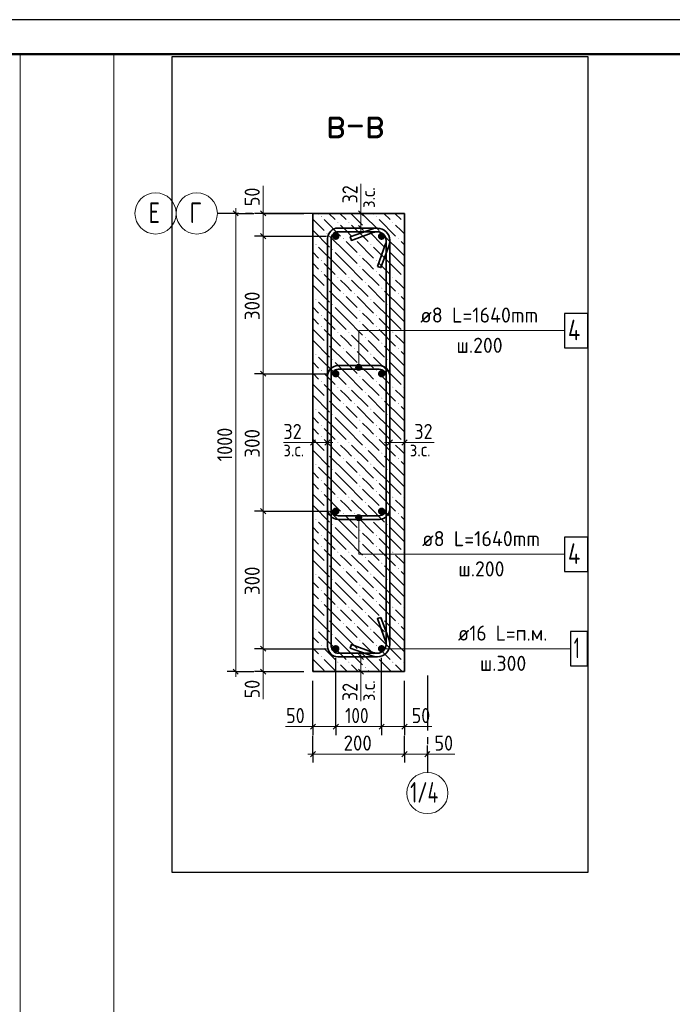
# Model space of a CAD drawing. Header units: millimetres. Extents: x 0 to 42000, y 0 to 29700.
# Tile 17 of 18: x 22992 to 32496, y 15375 to 29700. Entities that reach past the tile are written whole.
import ezdxf

# ---------------------------------------------------------------- set-up
doc = ezdxf.new("R2010")
doc.units = ezdxf.units.MM
doc.linetypes.add('______2', pattern=[270, 200, -70])
doc.linetypes.add('______5', pattern=[1100, 800, -100, 100, -100])
for name, color, linetype, lineweight in [('S1 Продольная арматура', 52, 'Continuous', 25), ('Standard', 7, 'Continuous', 25), ('Заголовок чертежа', 7, 'Continuous', 25), ('Оси', 7, '______5', 13), ('Позиционная метка линия выноска', 7, 'Continuous', 13), ('Размерная выноска', 7, 'Continuous', 13), ('Хомут', 52, 'Continuous', 25)]:
    doc.layers.add(name, color=color, linetype=linetype, lineweight=lineweight)
doc.layers.add('ЖБ Пилон', color=7, linetype='______2', lineweight=13, true_color=0xa0a0a0)
doc.styles.add('ISOCPEUR', font='txt')

msp = doc.modelspace()

# ---------------------------------------------------------------- hatches: boundary and pattern name
at = {"layer": 'S1 Продольная арматура', "linetype": 'Continuous', "lineweight": 18, "transparency": 33554687}
for points in [[(27649, 26549), (27645, 26569), (27633, 26587), (27616, 26598), (27596, 26602), (27575, 26598), (27558, 26587), (27546, 26569), (27542, 26549), (27546, 26529), (27558, 26511), (27575, 26500), (27596, 26496), (27616, 26500), (27633, 26511), (27645, 26529)], [(28316, 26549), (28312, 26569), (28300, 26587), (28283, 26598), (28262, 26602), (28242, 26598), (28225, 26587), (28213, 26569), (28209, 26549), (28213, 26529), (28225, 26511), (28242, 26500), (28262, 26496), (28283, 26500), (28300, 26511), (28312, 26529)], [(27649, 24549), (27645, 24569), (27633, 24587), (27616, 24598), (27596, 24602), (27575, 24598), (27558, 24587), (27546, 24569), (27542, 24549), (27546, 24529), (27558, 24511), (27575, 24500), (27596, 24496), (27616, 24500), (27633, 24511), (27645, 24529)], [(28316, 24549), (28312, 24569), (28300, 24587), (28283, 24598), (28262, 24602), (28242, 24598), (28225, 24587), (28213, 24569), (28209, 24549), (28213, 24529), (28225, 24511), (28242, 24500), (28262, 24496), (28283, 24500), (28300, 24511), (28312, 24529)], [(27649, 22549), (27645, 22569), (27633, 22587), (27616, 22598), (27596, 22602), (27575, 22598), (27558, 22587), (27546, 22569), (27542, 22549), (27546, 22529), (27558, 22511), (27575, 22500), (27596, 22496), (27616, 22500), (27633, 22511), (27645, 22529)], [(28316, 22549), (28312, 22569), (28300, 22587), (28283, 22598), (28262, 22602), (28242, 22598), (28225, 22587), (28213, 22569), (28209, 22549), (28213, 22529), (28225, 22511), (28242, 22500), (28262, 22496), (28283, 22500), (28300, 22511), (28312, 22529)], [(27649, 20549), (27645, 20569), (27633, 20587), (27616, 20598), (27596, 20602), (27575, 20598), (27558, 20587), (27546, 20569), (27542, 20549), (27546, 20529), (27558, 20511), (27575, 20500), (27596, 20496), (27616, 20500), (27633, 20511), (27645, 20529)], [(28316, 20549), (28312, 20569), (28300, 20587), (28283, 20598), (28262, 20602), (28242, 20598), (28225, 20587), (28213, 20569), (28209, 20549), (28213, 20529), (28225, 20511), (28242, 20500), (28262, 20496), (28283, 20500), (28300, 20511), (28312, 20529)]]:
    msp.add_hatch(color=7, dxfattribs=at).paths.add_polyline_path(points)
at = {"layer": 'ЖБ Пилон', "linetype": 'Continuous', "lineweight": 18, "transparency": 33554687}
for points in [[(27380, 26832), (27386, 26839), (27393, 26832), (27386, 26826)], [(28180, 26832), (28186, 26839), (28193, 26832), (28186, 26826)], [(27620, 26752), (27626, 26759), (27633, 26752), (27626, 26746)], [(27780, 26752), (27786, 26759), (27793, 26752), (27786, 26746)], [(28020, 26672), (28026, 26679), (28033, 26672), (28026, 26666)], [(28420, 26752), (28426, 26759), (28433, 26752), (28426, 26746)], [(28580, 26752), (28586, 26759), (28593, 26752), (28586, 26746)], [(27460, 26592), (27466, 26599), (27473, 26592), (27466, 26586)], [(27700, 26512), (27706, 26519), (27713, 26512), (27706, 26506)], [(27860, 26512), (27866, 26519), (27873, 26512), (27866, 26506)], [(28260, 26592), (28266, 26599), (28273, 26592), (28266, 26586)], [(28500, 26512), (28506, 26519), (28513, 26512), (28506, 26506)], [(27300, 26432), (27306, 26439), (27313, 26432), (27306, 26426)], [(27540, 26352), (27546, 26359), (27553, 26352), (27546, 26346)], [(28100, 26432), (28106, 26439), (28113, 26432), (28106, 26426)], [(28340, 26352), (28346, 26359), (28353, 26352), (28346, 26346)], [(27940, 26272), (27946, 26279), (27953, 26272), (27946, 26266)], [(27380, 26192), (27386, 26199), (27393, 26192), (27386, 26186)], [(27940, 26112), (27946, 26119), (27953, 26112), (27946, 26106)], [(28180, 26192), (28186, 26199), (28193, 26192), (28186, 26186)], [(27380, 26032), (27386, 26039), (27393, 26032), (27386, 26026)], [(27620, 25952), (27626, 25959), (27633, 25952), (27626, 25946)], [(27780, 25952), (27786, 25959), (27793, 25952), (27786, 25946)], [(28180, 26032), (28186, 26039), (28193, 26032), (28186, 26026)], [(28420, 25952), (28426, 25959), (28433, 25952), (28426, 25946)], [(28580, 25952), (28586, 25959), (28593, 25952), (28586, 25946)], [(27460, 25792), (27466, 25799), (27473, 25792), (27466, 25786)], [(28020, 25872), (28026, 25879), (28033, 25872), (28026, 25866)], [(28260, 25792), (28266, 25799), (28273, 25792), (28266, 25786)], [(27700, 25712), (27706, 25719), (27713, 25712), (27706, 25706)], [(27860, 25712), (27866, 25719), (27873, 25712), (27866, 25706)], [(28500, 25712), (28506, 25719), (28513, 25712), (28506, 25706)], [(27300, 25632), (27306, 25639), (27313, 25632), (27306, 25626)], [(27540, 25552), (27546, 25559), (27553, 25552), (27546, 25546)], [(28100, 25632), (28106, 25639), (28113, 25632), (28106, 25626)], [(28340, 25552), (28346, 25559), (28353, 25552), (28346, 25546)], [(27380, 25392), (27386, 25399), (27393, 25392), (27386, 25386)], [(27940, 25472), (27946, 25479), (27953, 25472), (27946, 25466)], [(28180, 25392), (28186, 25399), (28193, 25392), (28186, 25386)], [(27380, 25232), (27386, 25239), (27393, 25232), (27386, 25226)], [(27940, 25312), (27946, 25319), (27953, 25312), (27946, 25306)], [(28180, 25232), (28186, 25239), (28193, 25232), (28186, 25226)], [(27620, 25152), (27626, 25159), (27633, 25152), (27626, 25146)], [(27780, 25152), (27786, 25159), (27793, 25152), (27786, 25146)], [(28020, 25072), (28026, 25079), (28033, 25072), (28026, 25066)], [(28420, 25152), (28426, 25159), (28433, 25152), (28426, 25146)], [(28580, 25152), (28586, 25159), (28593, 25152), (28586, 25146)], [(27460, 24992), (27466, 24999), (27473, 24992), (27466, 24986)], [(28260, 24992), (28266, 24999), (28273, 24992), (28266, 24986)], [(27300, 24832), (27306, 24839), (27313, 24832), (27306, 24826)], [(27700, 24912), (27706, 24919), (27713, 24912), (27706, 24906)], [(27860, 24912), (27866, 24919), (27873, 24912), (27866, 24906)], [(28100, 24832), (28106, 24839), (28113, 24832), (28106, 24826)], [(28500, 24912), (28506, 24919), (28513, 24912), (28506, 24906)], [(27540, 24752), (27546, 24759), (27553, 24752), (27546, 24746)], [(27940, 24672), (27946, 24679), (27953, 24672), (27946, 24666)], [(28340, 24752), (28346, 24759), (28353, 24752), (28346, 24746)], [(27380, 24592), (27386, 24599), (27393, 24592), (27386, 24586)], [(27940, 24512), (27946, 24519), (27953, 24512), (27946, 24506)], [(28180, 24592), (28186, 24599), (28193, 24592), (28186, 24586)], [(27380, 24432), (27386, 24439), (27393, 24432), (27386, 24426)], [(27620, 24352), (27626, 24359), (27633, 24352), (27626, 24346)], [(27780, 24352), (27786, 24359), (27793, 24352), (27786, 24346)], [(28180, 24432), (28186, 24439), (28193, 24432), (28186, 24426)], [(28420, 24352), (28426, 24359), (28433, 24352), (28426, 24346)], [(28580, 24352), (28586, 24359), (28593, 24352), (28586, 24346)], [(28020, 24272), (28026, 24279), (28033, 24272), (28026, 24266)], [(27460, 24192), (27466, 24199), (27473, 24192), (27466, 24186)], [(27700, 24112), (27706, 24119), (27713, 24112), (27706, 24106)], [(27860, 24112), (27866, 24119), (27873, 24112), (27866, 24106)], [(28260, 24192), (28266, 24199), (28273, 24192), (28266, 24186)], [(28500, 24112), (28506, 24119), (28513, 24112), (28506, 24106)], [(27300, 24032), (27306, 24039), (27313, 24032), (27306, 24026)], [(27540, 23952), (27546, 23959), (27553, 23952), (27546, 23946)], [(28100, 24032), (28106, 24039), (28113, 24032), (28106, 24026)], [(28340, 23952), (28346, 23959), (28353, 23952), (28346, 23946)], [(27380, 23792), (27386, 23799), (27393, 23792), (27386, 23786)], [(27940, 23872), (27946, 23879), (27953, 23872), (27946, 23866)], [(28180, 23792), (28186, 23799), (28193, 23792), (28186, 23786)], [(27380, 23632), (27386, 23639), (27393, 23632), (27386, 23626)], [(27940, 23712), (27946, 23719), (27953, 23712), (27946, 23706)], [(28180, 23632), (28186, 23639), (28193, 23632), (28186, 23626)], [(27620, 23552), (27626, 23559), (27633, 23552), (27626, 23546)], [(27780, 23552), (27786, 23559), (27793, 23552), (27786, 23546)], [(28420, 23552), (28426, 23559), (28433, 23552), (28426, 23546)], [(28580, 23552), (28586, 23559), (28593, 23552), (28586, 23546)], [(27460, 23392), (27466, 23399), (27473, 23392), (27466, 23386)], [(28020, 23472), (28026, 23479), (28033, 23472), (28026, 23466)], [(28260, 23392), (28266, 23399), (28273, 23392), (28266, 23386)], [(27300, 23232), (27306, 23239), (27313, 23232), (27306, 23226)], [(27700, 23312), (27706, 23319), (27713, 23312), (27706, 23306)], [(27860, 23312), (27866, 23319), (27873, 23312), (27866, 23306)], [(28100, 23232), (28106, 23239), (28113, 23232), (28106, 23226)], [(28500, 23312), (28506, 23319), (28513, 23312), (28506, 23306)], [(27540, 23152), (27546, 23159), (27553, 23152), (27546, 23146)], [(27940, 23072), (27946, 23079), (27953, 23072), (27946, 23066)], [(28340, 23152), (28346, 23159), (28353, 23152), (28346, 23146)], [(27380, 22992), (27386, 22999), (27393, 22992), (27386, 22986)], [(28180, 22992), (28186, 22999), (28193, 22992), (28186, 22986)], [(27380, 22832), (27386, 22839), (27393, 22832), (27386, 22826)], [(27940, 22912), (27946, 22919), (27953, 22912), (27946, 22906)], [(28180, 22832), (28186, 22839), (28193, 22832), (28186, 22826)], [(27620, 22752), (27626, 22759), (27633, 22752), (27626, 22746)], [(27780, 22752), (27786, 22759), (27793, 22752), (27786, 22746)], [(28020, 22672), (28026, 22679), (28033, 22672), (28026, 22666)], [(28420, 22752), (28426, 22759), (28433, 22752), (28426, 22746)], [(28580, 22752), (28586, 22759), (28593, 22752), (28586, 22746)], [(27460, 22592), (27466, 22599), (27473, 22592), (27466, 22586)], [(27700, 22512), (27706, 22519), (27713, 22512), (27706, 22506)], [(27860, 22512), (27866, 22519), (27873, 22512), (27866, 22506)], [(28260, 22592), (28266, 22599), (28273, 22592), (28266, 22586)], [(28500, 22512), (28506, 22519), (28513, 22512), (28506, 22506)], [(27300, 22432), (27306, 22439), (27313, 22432), (27306, 22426)], [(27540, 22352), (27546, 22359), (27553, 22352), (27546, 22346)], [(28100, 22432), (28106, 22439), (28113, 22432), (28106, 22426)], [(28340, 22352), (28346, 22359), (28353, 22352), (28346, 22346)], [(27940, 22272), (27946, 22279), (27953, 22272), (27946, 22266)], [(27380, 22192), (27386, 22199), (27393, 22192), (27386, 22186)], [(27940, 22112), (27946, 22119), (27953, 22112), (27946, 22106)], [(28180, 22192), (28186, 22199), (28193, 22192), (28186, 22186)], [(27380, 22032), (27386, 22039), (27393, 22032), (27386, 22026)], [(27620, 21952), (27626, 21959), (27633, 21952), (27626, 21946)], [(27780, 21952), (27786, 21959), (27793, 21952), (27786, 21946)], [(28180, 22032), (28186, 22039), (28193, 22032), (28186, 22026)], [(28420, 21952), (28426, 21959), (28433, 21952), (28426, 21946)], [(28580, 21952), (28586, 21959), (28593, 21952), (28586, 21946)], [(27460, 21792), (27466, 21799), (27473, 21792), (27466, 21786)], [(28020, 21872), (28026, 21879), (28033, 21872), (28026, 21866)], [(28260, 21792), (28266, 21799), (28273, 21792), (28266, 21786)], [(27300, 21632), (27306, 21639), (27313, 21632), (27306, 21626)], [(27700, 21712), (27706, 21719), (27713, 21712), (27706, 21706)], [(27860, 21712), (27866, 21719), (27873, 21712), (27866, 21706)], [(28100, 21632), (28106, 21639), (28113, 21632), (28106, 21626)], [(28500, 21712), (28506, 21719), (28513, 21712), (28506, 21706)], [(27540, 21552), (27546, 21559), (27553, 21552), (27546, 21546)], [(28340, 21552), (28346, 21559), (28353, 21552), (28346, 21546)], [(27380, 21392), (27386, 21399), (27393, 21392), (27386, 21386)], [(27940, 21472), (27946, 21479), (27953, 21472), (27946, 21466)], [(28180, 21392), (28186, 21399), (28193, 21392), (28186, 21386)], [(27380, 21232), (27386, 21239), (27393, 21232), (27386, 21226)], [(27940, 21312), (27946, 21319), (27953, 21312), (27946, 21306)], [(28180, 21232), (28186, 21239), (28193, 21232), (28186, 21226)], [(27620, 21152), (27626, 21159), (27633, 21152), (27626, 21146)], [(27780, 21152), (27786, 21159), (27793, 21152), (27786, 21146)], [(28020, 21072), (28026, 21079), (28033, 21072), (28026, 21066)], [(28420, 21152), (28426, 21159), (28433, 21152), (28426, 21146)], [(28580, 21152), (28586, 21159), (28593, 21152), (28586, 21146)], [(27460, 20992), (27466, 20999), (27473, 20992), (27466, 20986)], [(27700, 20912), (27706, 20919), (27713, 20912), (27706, 20906)], [(27860, 20912), (27866, 20919), (27873, 20912), (27866, 20906)], [(28260, 20992), (28266, 20999), (28273, 20992), (28266, 20986)], [(28500, 20912), (28506, 20919), (28513, 20912), (28506, 20906)], [(27300, 20832), (27306, 20839), (27313, 20832), (27306, 20826)], [(28100, 20832), (28106, 20839), (28113, 20832), (28106, 20826)], [(27540, 20752), (27546, 20759), (27553, 20752), (27546, 20746)], [(27940, 20672), (27946, 20679), (27953, 20672), (27946, 20666)], [(28340, 20752), (28346, 20759), (28353, 20752), (28346, 20746)], [(27380, 20592), (27386, 20599), (27393, 20592), (27386, 20586)], [(27940, 20512), (27946, 20519), (27953, 20512), (27946, 20506)], [(28180, 20592), (28186, 20599), (28193, 20592), (28186, 20586)], [(27380, 20432), (27386, 20439), (27393, 20432), (27386, 20426)], [(27620, 20352), (27626, 20359), (27633, 20352), (27626, 20346)], [(27780, 20352), (27786, 20359), (27793, 20352), (27786, 20346)], [(28180, 20432), (28186, 20439), (28193, 20432), (28186, 20426)], [(28420, 20352), (28426, 20359), (28433, 20352), (28426, 20346)], [(28580, 20352), (28586, 20359), (28593, 20352), (28586, 20346)], [(28020, 20272), (28026, 20279), (28033, 20272), (28026, 20266)]]:
    msp.add_hatch(color=7, dxfattribs=at).paths.add_polyline_path(points, flags=16)
at = {"layer": 'Позиционная метка линия выноска', "linetype": 'Continuous', "lineweight": 13, "transparency": 33554687}
for points in [[(27968, 24665), (27890, 24665), (27884, 24642)], [(27968, 24665), (27884, 24642), (27974, 24642)], [(27974, 24642), (27884, 24642), (27890, 24620)], [(27952, 24681), (27907, 24681), (27890, 24665)], [(27952, 24681), (27890, 24665), (27968, 24665)], [(27974, 24642), (27890, 24620), (27968, 24620)], [(27907, 24681), (27952, 24681), (27929, 24687)], [(27968, 24620), (27890, 24620), (27907, 24604)], [(27968, 24620), (27907, 24604), (27952, 24604)], [(27952, 24604), (27907, 24604), (27929, 24597)], [(27890, 22478), (27968, 22478), (27952, 22494)], [(27890, 22478), (27952, 22494), (27907, 22494)], [(27907, 22494), (27952, 22494), (27929, 22501)], [(27884, 22456), (27974, 22456), (27968, 22478)], [(27884, 22456), (27968, 22478), (27890, 22478)], [(27890, 22433), (27974, 22456), (27884, 22456)], [(27890, 22433), (27968, 22433), (27974, 22456)], [(27907, 22417), (27968, 22433), (27890, 22433)], [(27907, 22417), (27952, 22417), (27968, 22433)], [(27952, 22417), (27907, 22417), (27929, 22411)]]:
    msp.add_hatch(color=7, dxfattribs=at).paths.add_polyline_path(points)

# ---------------------------------------------------------------- linework, layer by layer
at = {"layer": 'S1 Продольная арматура', "color": 7, "linetype": 'Continuous', "lineweight": 25, "transparency": 33554687}
msp.add_lwpolyline([(31012, 20299), (31262, 20299), (31262, 20799), (31012, 20799), (31012, 20299)], dxfattribs=at)
at = {"layer": 'Standard', "color": 7, "linetype": 'Continuous', "lineweight": 13, "transparency": 33554687}
for p, q in [((26138, 26882), (26138, 26957)), ((26538, 26882), (26538, 26957)), ((27962, 26882), (27962, 26957)), ((26538, 26549), (26538, 26882)), ((27962, 26669), (27962, 26882)), ((27962, 26669), (27962, 26594)), ((26538, 24549), (26538, 26549)), ((26538, 22549), (26538, 24549)), ((27262, 23549), (27187, 23549)), ((27476, 23549), (27262, 23549)), ((27476, 23549), (27551, 23549)), ((28382, 23549), (28307, 23549)), ((28382, 23549), (28596, 23549)), ((28596, 23549), (28671, 23549)), ((26538, 20549), (26538, 22549)), ((26538, 20216), (26538, 20549)), ((27962, 20429), (27962, 20504)), ((27962, 20429), (27962, 20216)), ((26138, 20216), (26138, 20141)), ((26538, 20216), (26538, 20141)), ((27962, 20216), (27962, 20141)), ((27262, 19416), (27187, 19416)), ((27262, 19416), (27596, 19416)), ((27596, 19416), (28262, 19416)), ((28262, 19416), (28596, 19416)), ((28596, 19416), (28671, 19416)), ((27262, 19016), (27187, 19016)), ((27262, 19016), (28596, 19016)), ((28596, 19016), (28929, 19016)), ((28929, 19016), (29004, 19016))]:
    msp.add_line(p, q, dxfattribs=at)
at = {"layer": 'Standard', "color": 7, "linetype": 'Continuous', "lineweight": -3, "transparency": 33554687}
for p, q in [((26138, 26882), (26013, 26882)), ((26138, 26882), (26263, 26882)), ((26138, 26882), (26404, 26882)), ((26538, 26882), (26413, 26882)), ((26538, 26882), (26663, 26882)), ((26538, 26882), (27129, 26882)), ((27962, 26882), (27837, 26882)), ((27962, 26882), (28087, 26882)), ((27962, 26669), (27837, 26669)), ((27962, 26669), (28087, 26669)), ((26538, 26549), (26413, 26549)), ((26538, 26549), (26663, 26549)), ((26538, 26549), (27462, 26549)), ((26538, 24549), (26413, 24549)), ((26538, 24549), (26663, 24549)), ((26538, 24549), (27462, 24549)), ((27262, 23549), (27262, 23674)), ((27476, 23549), (27476, 23674)), ((28382, 23549), (28382, 23674)), ((28596, 23549), (28596, 23674)), ((27262, 23549), (27262, 23424)), ((27476, 23549), (27476, 23424)), ((28382, 23549), (28382, 23424)), ((28596, 23549), (28596, 23424)), ((26538, 22549), (26413, 22549)), ((26538, 22549), (26663, 22549)), ((26538, 22549), (27462, 22549)), ((26538, 20549), (26413, 20549)), ((26538, 20549), (26663, 20549)), ((26538, 20549), (27462, 20549)), ((27962, 20429), (27837, 20429)), ((27962, 20429), (28087, 20429)), ((26138, 20216), (26013, 20216)), ((26138, 20216), (26263, 20216)), ((26138, 20216), (26404, 20216)), ((26538, 20216), (26413, 20216)), ((26538, 20216), (26663, 20216)), ((26538, 20216), (27129, 20216)), ((27962, 20216), (27837, 20216)), ((27962, 20216), (28087, 20216)), ((27262, 19416), (27262, 19541)), ((27596, 19416), (27596, 19541)), ((28262, 19416), (28262, 19541)), ((28596, 19416), (28596, 19541)), ((27262, 19416), (27262, 19291)), ((27596, 19416), (27596, 19291)), ((28262, 19416), (28262, 19291)), ((28596, 19416), (28596, 19291)), ((27262, 19016), (27262, 19282)), ((27262, 19016), (27262, 19141)), ((28596, 19016), (28596, 19141)), ((28929, 19016), (28929, 19141)), ((27262, 19016), (27262, 18891)), ((28596, 19016), (28596, 18891)), ((28929, 19016), (28929, 18891)), ((28929, 19016), (28929, 19016))]:
    msp.add_line(p, q, dxfattribs=at)
at = {"layer": 'Standard', "color": 7, "linetype": 'Continuous', "lineweight": 25, "transparency": 33554687}
for p, q in [((26175, 26845), (26100, 26920)), ((26575, 26845), (26500, 26920)), ((28000, 26845), (27925, 26920)), ((28000, 26632), (27925, 26707)), ((26575, 26512), (26500, 26587)), ((26575, 24512), (26500, 24587)), ((27300, 23587), (27225, 23512)), ((27513, 23587), (27438, 23512)), ((28345, 23512), (28420, 23587)), ((28558, 23512), (28633, 23587)), ((26575, 22512), (26500, 22587)), ((26575, 20512), (26500, 20587)), ((27925, 20467), (28000, 20392)), ((26175, 20178), (26100, 20253)), ((26575, 20178), (26500, 20253)), ((27925, 20253), (28000, 20178)), ((27225, 19378), (27300, 19453)), ((27558, 19378), (27633, 19453)), ((28225, 19378), (28300, 19453)), ((28558, 19378), (28633, 19453)), ((27225, 18978), (27300, 19053)), ((28558, 18978), (28633, 19053)), ((28892, 18978), (28967, 19053))]:
    msp.add_line(p, q, dxfattribs=at)
msp.add_lwpolyline([(0, 0), (42000, 0), (42000, 29700), (0, 29700), (0, 0)], close=True, dxfattribs=at)
at = {"layer": 'Standard', "color": 7, "linetype": 'Continuous', "lineweight": 50, "transparency": 33554687}
msp.add_lwpolyline([(2000, 29200), (41500, 29200), (41500, 500), (2000, 500), (2000, 29200)], close=True, dxfattribs=at)
at = {"layer": 'Standard', "color": 7, "linetype": 'Continuous', "lineweight": 13, "transparency": 33554687}
for points in [[(23000, 29200), (2000, 29200), (2000, 500), (23000, 500), (23000, 29200)], [(41500, 29200), (24362, 29200), (24362, 7963), (41500, 7963), (41500, 29200)], [(26138, 20216), (26138, 23179), (26138, 23179), (26138, 26882)]]:
    msp.add_lwpolyline(points, dxfattribs=at)
at = {"layer": 'Standard', "color": 254, "linetype": 'Continuous', "lineweight": 25, "true_color": 0xc4c4ff, "transparency": 33554687}
msp.add_lwpolyline([(25210, 17297), (31272, 17297), (31272, 29158), (25210, 29158), (25210, 17297)], dxfattribs=at)
at = {"layer": 'Standard', "color": 7, "linetype": 'Continuous', "lineweight": -3, "transparency": 33554687}
for points in [[(27596, 19416), (27596, 19433), (27596, 19433), (27596, 19433), (27596, 19433), (27596, 19937), (27596, 19937), (27596, 20416)], [(28262, 19416), (28262, 19433), (28262, 19433), (28262, 20381), (28262, 20381), (28262, 20416)], [(27262, 19416), (27262, 19433), (27262, 19433), (27262, 19433), (27262, 19433), (27262, 19715), (27262, 19715), (27262, 20082)], [(28596, 19416), (28596, 19433), (28596, 19433), (28596, 20082)], [(28596, 19016), (28596, 19033), (28596, 19033), (28596, 19282)]]:
    msp.add_lwpolyline(points, dxfattribs=at)
at = {"layer": 'ЖБ Пилон', "color": 7, "linetype": 'Continuous', "lineweight": 35, "transparency": 33554687}
for p, q in [((27262, 26882), (27262, 20216)), ((28596, 26882), (27262, 26882)), ((28596, 20216), (28596, 26882)), ((27262, 20216), (28596, 20216))]:
    msp.add_line(p, q, dxfattribs=at)
at = {"layer": 'ЖБ Пилон', "color": 9, "linetype": 'Continuous', "lineweight": 18, "true_color": 0xc7c7c7, "transparency": 33554687}
for p, q in [((27262, 26796), (27426, 26632)), ((27346, 26872), (27336, 26882)), ((27426, 26792), (27666, 26552)), ((27496, 26882), (27586, 26792)), ((27656, 26882), (27746, 26792)), ((27816, 26882), (27986, 26712)), ((27986, 26872), (28226, 26632)), ((28146, 26872), (28136, 26882)), ((28226, 26792), (28466, 26552)), ((28296, 26882), (28386, 26792)), ((28456, 26882), (28546, 26792)), ((27746, 26632), (27666, 26712)), ((27826, 26712), (28066, 26472)), ((28546, 26632), (28466, 26712)), ((27266, 26632), (27506, 26392)), ((27746, 26312), (27506, 26552)), ((27826, 26552), (27746, 26632)), ((28066, 26632), (28306, 26392)), ((28546, 26312), (28306, 26552)), ((28596, 26583), (28546, 26632)), ((27262, 26476), (27266, 26472)), ((27586, 26152), (27346, 26392)), ((27746, 26472), (27906, 26312)), ((27906, 26472), (28146, 26232)), ((28386, 26152), (28146, 26392)), ((28546, 26472), (28596, 26423)), ((27262, 26316), (27346, 26232)), ((27586, 26312), (27746, 26152)), ((27746, 26312), (27906, 26152)), ((28066, 26152), (27986, 26232)), ((28386, 26312), (28546, 26152)), ((28546, 26312), (28596, 26263)), ((27266, 26152), (27262, 26156)), ((27346, 26072), (27266, 26152)), ((27426, 26152), (27586, 25992)), ((27586, 26152), (27746, 25992)), ((27746, 26152), (27986, 25912)), ((27986, 26072), (28226, 25832)), ((28146, 26072), (28066, 26152)), ((28226, 26152), (28386, 25992)), ((28386, 26152), (28546, 25992)), ((28546, 26152), (28596, 26103)), ((27262, 25996), (27426, 25832)), ((27426, 25992), (27666, 25752)), ((28226, 25992), (28466, 25752)), ((27266, 25832), (27506, 25592)), ((27746, 25832), (27666, 25912)), ((27826, 25752), (27746, 25832)), ((27826, 25912), (28066, 25672)), ((28066, 25832), (28306, 25592)), ((28546, 25832), (28466, 25912)), ((28596, 25783), (28546, 25832)), ((27262, 25676), (27266, 25672)), ((27746, 25512), (27506, 25752)), ((27746, 25672), (27906, 25512)), ((27906, 25672), (28146, 25432)), ((28546, 25512), (28306, 25752)), ((28546, 25672), (28596, 25623)), ((27262, 25516), (27346, 25432)), ((27586, 25352), (27346, 25592)), ((27586, 25512), (27746, 25352)), ((27746, 25512), (27906, 25352)), ((28386, 25352), (28146, 25592)), ((28386, 25512), (28546, 25352)), ((28546, 25512), (28596, 25463)), ((27266, 25352), (27262, 25356)), ((28066, 25352), (27986, 25432)), ((27346, 25272), (27266, 25352)), ((27426, 25352), (27586, 25192)), ((27586, 25352), (27746, 25192)), ((27746, 25352), (27986, 25112)), ((27986, 25272), (28226, 25032)), ((28146, 25272), (28066, 25352)), ((28226, 25352), (28386, 25192)), ((28386, 25352), (28546, 25192)), ((28546, 25352), (28596, 25303)), ((27262, 25196), (27426, 25032)), ((27426, 25192), (27666, 24952)), ((27746, 25032), (27666, 25112)), ((27826, 25112), (28066, 24872)), ((28226, 25192), (28466, 24952)), ((28546, 25032), (28466, 25112)), ((27266, 25032), (27506, 24792)), ((27746, 24712), (27506, 24952)), ((27826, 24952), (27746, 25032)), ((28066, 25032), (28306, 24792)), ((28546, 24712), (28306, 24952)), ((28596, 24983), (28546, 25032)), ((27262, 24876), (27266, 24872)), ((27586, 24552), (27346, 24792)), ((27746, 24872), (27906, 24712)), ((27906, 24872), (28146, 24632)), ((28386, 24552), (28146, 24792)), ((28546, 24872), (28596, 24823)), ((27262, 24716), (27346, 24632)), ((27586, 24712), (27746, 24552)), ((27746, 24712), (27906, 24552)), ((28386, 24712), (28546, 24552)), ((28546, 24712), (28596, 24663)), ((27266, 24552), (27262, 24556)), ((27346, 24472), (27266, 24552)), ((27426, 24552), (27586, 24392)), ((27586, 24552), (27746, 24392)), ((27746, 24552), (27986, 24312)), ((28066, 24552), (27986, 24632)), ((28146, 24472), (28066, 24552)), ((28226, 24552), (28386, 24392)), ((28386, 24552), (28546, 24392)), ((28546, 24552), (28596, 24503)), ((27262, 24396), (27426, 24232)), ((27426, 24392), (27666, 24152)), ((27986, 24472), (28226, 24232)), ((28226, 24392), (28466, 24152)), ((27266, 24232), (27506, 23992)), ((27746, 24232), (27666, 24312)), ((27826, 24152), (27746, 24232)), ((27826, 24312), (28066, 24072)), ((28066, 24232), (28306, 23992)), ((28546, 24232), (28466, 24312)), ((28596, 24183), (28546, 24232)), ((27262, 24076), (27266, 24072)), ((27746, 23912), (27506, 24152)), ((27746, 24072), (27906, 23912)), ((27906, 24072), (28146, 23832)), ((28546, 23912), (28306, 24152)), ((28546, 24072), (28596, 24023)), ((27586, 23752), (27346, 23992)), ((28386, 23752), (28146, 23992)), ((27262, 23916), (27346, 23832)), ((27586, 23912), (27746, 23752)), ((27746, 23912), (27906, 23752)), ((28066, 23752), (27986, 23832)), ((28386, 23912), (28546, 23752)), ((28546, 23912), (28596, 23863)), ((27266, 23752), (27262, 23756)), ((27346, 23672), (27266, 23752)), ((27426, 23752), (27586, 23592)), ((27586, 23752), (27746, 23592)), ((27746, 23752), (27986, 23512)), ((27986, 23672), (28226, 23432)), ((28146, 23672), (28066, 23752)), ((28226, 23752), (28386, 23592)), ((28386, 23752), (28546, 23592)), ((28546, 23752), (28596, 23703)), ((27262, 23596), (27426, 23432)), ((27426, 23592), (27666, 23352)), ((27746, 23432), (27666, 23512)), ((27826, 23512), (28066, 23272)), ((28226, 23592), (28466, 23352)), ((28546, 23432), (28466, 23512)), ((27266, 23432), (27506, 23192)), ((27746, 23112), (27506, 23352)), ((27826, 23352), (27746, 23432)), ((28066, 23432), (28306, 23192)), ((28546, 23112), (28306, 23352)), ((28596, 23383), (28546, 23432)), ((27262, 23276), (27266, 23272)), ((27746, 23272), (27906, 23112)), ((27906, 23272), (28146, 23032)), ((28546, 23272), (28596, 23223)), ((27262, 23116), (27346, 23032)), ((27586, 22952), (27346, 23192)), ((27586, 23112), (27746, 22952)), ((27746, 23112), (27906, 22952)), ((28386, 22952), (28146, 23192)), ((28386, 23112), (28546, 22952)), ((28546, 23112), (28596, 23063)), ((27266, 22952), (27262, 22956)), ((27346, 22872), (27266, 22952)), ((27426, 22952), (27586, 22792)), ((27586, 22952), (27746, 22792)), ((27746, 22952), (27986, 22712)), ((28066, 22952), (27986, 23032)), ((28146, 22872), (28066, 22952)), ((28226, 22952), (28386, 22792)), ((28386, 22952), (28546, 22792)), ((28546, 22952), (28596, 22903)), ((27262, 22796), (27426, 22632)), ((27426, 22792), (27666, 22552)), ((27986, 22872), (28226, 22632)), ((28226, 22792), (28466, 22552)), ((27746, 22632), (27666, 22712)), ((27826, 22712), (28066, 22472)), ((28546, 22632), (28466, 22712)), ((27266, 22632), (27506, 22392)), ((27746, 22312), (27506, 22552)), ((27826, 22552), (27746, 22632)), ((28066, 22632), (28306, 22392)), ((28546, 22312), (28306, 22552)), ((28596, 22583), (28546, 22632)), ((27262, 22476), (27266, 22472)), ((27586, 22152), (27346, 22392)), ((27746, 22472), (27906, 22312)), ((27906, 22472), (28146, 22232)), ((28386, 22152), (28146, 22392)), ((28546, 22472), (28596, 22423)), ((27262, 22316), (27346, 22232)), ((27586, 22312), (27746, 22152)), ((27746, 22312), (27906, 22152)), ((28066, 22152), (27986, 22232)), ((28386, 22312), (28546, 22152)), ((28546, 22312), (28596, 22263)), ((27266, 22152), (27262, 22156)), ((27346, 22072), (27266, 22152)), ((27426, 22152), (27586, 21992)), ((27586, 22152), (27746, 21992)), ((27746, 22152), (27986, 21912)), ((27986, 22072), (28226, 21832)), ((28146, 22072), (28066, 22152)), ((28226, 22152), (28386, 21992)), ((28386, 22152), (28546, 21992)), ((28546, 22152), (28596, 22103)), ((27262, 21996), (27426, 21832)), ((27426, 21992), (27666, 21752)), ((28226, 21992), (28466, 21752)), ((27266, 21832), (27506, 21592)), ((27746, 21832), (27666, 21912)), ((27826, 21752), (27746, 21832)), ((27826, 21912), (28066, 21672)), ((28066, 21832), (28306, 21592)), ((28546, 21832), (28466, 21912)), ((28596, 21783), (28546, 21832)), ((27262, 21676), (27266, 21672)), ((27746, 21512), (27506, 21752)), ((27746, 21672), (27906, 21512)), ((27906, 21672), (28146, 21432)), ((28546, 21512), (28306, 21752)), ((28546, 21672), (28596, 21623)), ((27262, 21516), (27346, 21432)), ((27586, 21352), (27346, 21592)), ((27586, 21512), (27746, 21352)), ((27746, 21512), (27906, 21352)), ((28386, 21352), (28146, 21592)), ((28386, 21512), (28546, 21352)), ((28546, 21512), (28596, 21463)), ((27266, 21352), (27262, 21356)), ((27346, 21272), (27266, 21352)), ((27426, 21352), (27586, 21192)), ((27586, 21352), (27746, 21192)), ((27746, 21352), (27986, 21112)), ((28066, 21352), (27986, 21432)), ((28146, 21272), (28066, 21352)), ((28226, 21352), (28386, 21192)), ((28386, 21352), (28546, 21192)), ((28546, 21352), (28596, 21303)), ((27986, 21272), (28226, 21032)), ((27262, 21196), (27426, 21032)), ((27426, 21192), (27666, 20952)), ((27746, 21032), (27666, 21112)), ((27826, 21112), (28066, 20872)), ((28226, 21192), (28466, 20952)), ((28546, 21032), (28466, 21112)), ((27266, 21032), (27506, 20792)), ((27746, 20712), (27506, 20952)), ((27826, 20952), (27746, 21032)), ((28066, 21032), (28306, 20792)), ((28546, 20712), (28306, 20952)), ((28596, 20983), (28546, 21032)), ((27262, 20876), (27266, 20872)), ((27586, 20552), (27346, 20792)), ((27746, 20872), (27906, 20712)), ((27906, 20872), (28146, 20632)), ((28386, 20552), (28146, 20792)), ((28546, 20872), (28596, 20823)), ((27262, 20716), (27346, 20632)), ((27586, 20712), (27746, 20552)), ((27746, 20712), (27906, 20552)), ((28066, 20552), (27986, 20632)), ((28386, 20712), (28546, 20552)), ((28546, 20712), (28596, 20663)), ((27266, 20552), (27262, 20556)), ((27346, 20472), (27266, 20552)), ((27426, 20552), (27586, 20392)), ((27586, 20552), (27746, 20392)), ((27746, 20552), (27986, 20312)), ((28146, 20472), (28066, 20552)), ((28226, 20552), (28386, 20392)), ((28386, 20552), (28546, 20392)), ((28546, 20552), (28596, 20503)), ((27262, 20396), (27426, 20232)), ((27426, 20392), (27603, 20216)), ((27986, 20472), (28226, 20232)), ((28226, 20392), (28403, 20216)), ((27266, 20232), (27283, 20216)), ((27746, 20232), (27666, 20312)), ((27763, 20216), (27746, 20232)), ((27826, 20312), (27923, 20216)), ((28066, 20232), (28083, 20216)), ((28546, 20232), (28466, 20312)), ((28563, 20216), (28546, 20232))]:
    msp.add_line(p, q, dxfattribs=at)
at = {"layer": 'Оси', "color": 8, "linetype": '______5', "lineweight": -3, "transparency": 33554687}
for p, q in [((27282, 26882), (25871, 26882)), ((28929, 20160), (28929, 18749))]:
    msp.add_line(p, q, dxfattribs=at)
at = {"layer": 'Оси', "color": 7, "linetype": 'Continuous', "lineweight": 13, "transparency": 33554687}
for centre in [(24971, 26882), (25571, 26882), (28929, 18449)]:
    msp.add_circle(centre, 300, dxfattribs=at)
at = {"layer": 'Позиционная метка линия выноска', "color": 7, "linetype": 'Continuous', "lineweight": 13, "transparency": 33554687}
for p, q in [((27884, 24642), (27884, 24642)), ((27929, 24687), (27929, 24687)), ((27974, 24642), (27974, 24642)), ((27929, 24597), (27929, 24597)), ((27929, 22501), (27929, 22501)), ((27884, 22456), (27884, 22456)), ((27929, 22411), (27929, 22411)), ((27974, 22456), (27974, 22456)), ((28262, 20549), (31012, 20549))]:
    msp.add_line(p, q, dxfattribs=at)
for points in [[(30926, 25176), (27929, 25176), (27929, 24642)], [(30926, 21922), (27929, 21922), (27929, 22456)]]:
    msp.add_lwpolyline(points, dxfattribs=at)
for centre in [(27929, 24642), (27929, 22456)]:
    msp.add_circle(centre, 45, dxfattribs=at)
at = {"layer": 'Размерная выноска', "color": 7, "linetype": 'Continuous', "lineweight": 13, "transparency": 33554687}
for p, q in [((26538, 27282), (26538, 26882)), ((27962, 26882), (27962, 27313)), ((27262, 23549), (26832, 23549)), ((28596, 23549), (29026, 23549)), ((26538, 20216), (26538, 19816)), ((27962, 20216), (27962, 19785)), ((27262, 19416), (26862, 19416)), ((28996, 19416), (28596, 19416)), ((29329, 19016), (28929, 19016))]:
    msp.add_line(p, q, dxfattribs=at)
at = {"layer": 'Хомут', "color": 7, "linetype": 'Continuous', "lineweight": 35, "transparency": 33554687}
for points in [[(28202, 26111), (28321, 26438), (28323, 26443), (28325, 26448), (28326, 26454), (28327, 26459), (28328, 26465), (28329, 26470), (28329, 26476), (28329, 26481), (28329, 26487), (28326, 26512), (28318, 26536), (28305, 26558), (28290, 26577), (28272, 26592), (28249, 26604), (28225, 26612), (28201, 26616), (27629, 26616), (27610, 26613), (27591, 26607), (27574, 26597), (27560, 26585), (27548, 26571), (27538, 26554), (27532, 26534), (27529, 26516), (27529, 22582), (27532, 22564), (27538, 22545), (27548, 22527), (27560, 22513), (27574, 22501), (27591, 22491), (27610, 22485), (27629, 22482), (28229, 22482), (28248, 22485), (28267, 22491), (28284, 22501), (28299, 22513), (28310, 22527), (28320, 22545), (28326, 22564), (28329, 22582), (28329, 26487), (28326, 26512), (28318, 26536), (28305, 26558), (28290, 26577), (28272, 26592), (28249, 26604), (28225, 26612), (28201, 26616), (28195, 26616), (28189, 26616), (28184, 26615), (28178, 26614), (28173, 26614), (28167, 26613), (28162, 26611), (28157, 26610), (28151, 26608), (27824, 26489), (27806, 26539), (28134, 26658), (28141, 26661), (28148, 26663), (28156, 26665), (28163, 26666), (28171, 26667), (28179, 26668), (28186, 26669), (28194, 26669), (28205, 26669), (28237, 26664), (28271, 26653), (28302, 26636), (28328, 26614), (28349, 26589), (28367, 26558), (28378, 26524), (28382, 26491), (28382, 22579), (28379, 22551), (28369, 22523), (28355, 22497), (28336, 22475), (28315, 22457), (28289, 22442), (28260, 22433), (28233, 22429), (27626, 22429), (27598, 22433), (27570, 22442), (27543, 22457), (27522, 22475), (27504, 22497), (27489, 22523), (27480, 22551), (27476, 22579), (27476, 26519), (27480, 26547), (27489, 26575), (27504, 26601), (27522, 26623), (27543, 26641), (27570, 26656), (27598, 26665), (27626, 26669), (28205, 26669), (28237, 26664), (28271, 26653), (28302, 26636), (28328, 26614), (28349, 26589), (28367, 26558), (28378, 26524), (28382, 26491), (28382, 26480), (28382, 26473), (28382, 26465), (28381, 26458), (28380, 26450), (28378, 26442), (28376, 26435), (28374, 26428), (28372, 26420), (28253, 26093), (28202, 26111)], [(28202, 26111), (28321, 26438), (28323, 26443), (28325, 26448), (28326, 26454), (28327, 26459), (28328, 26465), (28329, 26470), (28329, 26476), (28329, 26481), (28329, 26487), (28326, 26512), (28318, 26536), (28305, 26558), (28290, 26577), (28272, 26592), (28249, 26604), (28225, 26612), (28201, 26616), (27629, 26616), (27610, 26613), (27591, 26607), (27574, 26597), (27560, 26585), (27548, 26571), (27538, 26554), (27532, 26534), (27529, 26516), (27529, 22582), (27532, 22564), (27538, 22545), (27548, 22527), (27560, 22513), (27574, 22501), (27591, 22491), (27610, 22485), (27629, 22482), (28229, 22482), (28248, 22485), (28267, 22491), (28284, 22501), (28299, 22513), (28310, 22527), (28320, 22545), (28326, 22564), (28329, 22582), (28329, 26487), (28326, 26512), (28318, 26536), (28305, 26558), (28290, 26577), (28272, 26592), (28249, 26604), (28225, 26612), (28201, 26616), (28195, 26616), (28189, 26616), (28184, 26615), (28178, 26614), (28173, 26614), (28167, 26613), (28162, 26611), (28157, 26610), (28151, 26608), (27824, 26489), (27806, 26539), (28134, 26658), (28141, 26661), (28148, 26663), (28156, 26665), (28163, 26666), (28171, 26667), (28179, 26668), (28186, 26669), (28194, 26669), (28205, 26669), (28237, 26664), (28271, 26653), (28302, 26636), (28328, 26614), (28349, 26589), (28367, 26558), (28378, 26524), (28382, 26491), (28382, 22579), (28379, 22551), (28369, 22523), (28355, 22497), (28336, 22475), (28315, 22457), (28289, 22442), (28260, 22433), (28233, 22429), (27626, 22429), (27598, 22433), (27570, 22442), (27543, 22457), (27522, 22475), (27504, 22497), (27489, 22523), (27480, 22551), (27476, 22579), (27476, 26519), (27480, 26547), (27489, 26575), (27504, 26601), (27522, 26623), (27543, 26641), (27570, 26656), (27598, 26665), (27626, 26669), (28205, 26669), (28237, 26664), (28271, 26653), (28302, 26636), (28328, 26614), (28349, 26589), (28367, 26558), (28378, 26524), (28382, 26491), (28382, 26480), (28382, 26473), (28382, 26465), (28381, 26458), (28380, 26450), (28378, 26442), (28376, 26435), (28374, 26428), (28372, 26420), (28253, 26093), (28202, 26111)], [(28202, 26111), (28321, 26438), (28323, 26443), (28325, 26448), (28326, 26454), (28327, 26459), (28328, 26465), (28329, 26470), (28329, 26476), (28329, 26481), (28329, 26487), (28326, 26512), (28318, 26536), (28305, 26558), (28290, 26577), (28272, 26592), (28249, 26604), (28225, 26612), (28201, 26616), (27629, 26616), (27610, 26613), (27591, 26607), (27574, 26597), (27560, 26585), (27548, 26571), (27538, 26554), (27532, 26534), (27529, 26516), (27529, 22582), (27532, 22564), (27538, 22545), (27548, 22527), (27560, 22513), (27574, 22501), (27591, 22491), (27610, 22485), (27629, 22482), (28229, 22482), (28248, 22485), (28267, 22491), (28284, 22501), (28299, 22513), (28310, 22527), (28320, 22545), (28326, 22564), (28329, 22582), (28329, 26487), (28326, 26512), (28318, 26536), (28305, 26558), (28290, 26577), (28272, 26592), (28249, 26604), (28225, 26612), (28201, 26616), (28195, 26616), (28189, 26616), (28184, 26615), (28178, 26614), (28173, 26614), (28167, 26613), (28162, 26611), (28157, 26610), (28151, 26608), (27824, 26489), (27806, 26539), (28134, 26658), (28141, 26661), (28148, 26663), (28156, 26665), (28163, 26666), (28171, 26667), (28179, 26668), (28186, 26669), (28194, 26669), (28205, 26669), (28237, 26664), (28271, 26653), (28302, 26636), (28328, 26614), (28349, 26589), (28367, 26558), (28378, 26524), (28382, 26491), (28382, 22579), (28379, 22551), (28369, 22523), (28355, 22497), (28336, 22475), (28315, 22457), (28289, 22442), (28260, 22433), (28233, 22429), (27626, 22429), (27598, 22433), (27570, 22442), (27543, 22457), (27522, 22475), (27504, 22497), (27489, 22523), (27480, 22551), (27476, 22579), (27476, 26519), (27480, 26547), (27489, 26575), (27504, 26601), (27522, 26623), (27543, 26641), (27570, 26656), (27598, 26665), (27626, 26669), (28205, 26669), (28237, 26664), (28271, 26653), (28302, 26636), (28328, 26614), (28349, 26589), (28367, 26558), (28378, 26524), (28382, 26491), (28382, 26480), (28382, 26473), (28382, 26465), (28381, 26458), (28380, 26450), (28378, 26442), (28376, 26435), (28374, 26428), (28372, 26420), (28253, 26093), (28202, 26111)], [(28253, 21005), (28372, 20678), (28374, 20671), (28376, 20663), (28378, 20656), (28380, 20648), (28381, 20641), (28382, 20633), (28382, 20625), (28382, 20618), (28382, 20607), (28378, 20574), (28367, 20540), (28349, 20509), (28328, 20484), (28302, 20462), (28271, 20445), (28237, 20434), (28205, 20429), (27626, 20429), (27598, 20433), (27570, 20442), (27543, 20457), (27522, 20475), (27504, 20497), (27489, 20523), (27480, 20551), (27476, 20579), (27476, 24519), (27480, 24547), (27489, 24575), (27504, 24601), (27522, 24623), (27543, 24641), (27570, 24656), (27598, 24665), (27626, 24669), (28233, 24669), (28260, 24665), (28289, 24656), (28315, 24641), (28336, 24623), (28355, 24601), (28369, 24575), (28379, 24547), (28382, 24519), (28382, 20607), (28378, 20574), (28367, 20540), (28349, 20509), (28328, 20484), (28302, 20462), (28271, 20445), (28237, 20434), (28205, 20429), (28194, 20429), (28186, 20429), (28179, 20430), (28171, 20431), (28163, 20432), (28156, 20433), (28148, 20435), (28141, 20437), (28134, 20440), (27806, 20559), (27824, 20609), (28151, 20490), (28157, 20488), (28162, 20487), (28167, 20485), (28173, 20484), (28178, 20484), (28184, 20483), (28189, 20483), (28195, 20482), (28201, 20482), (28225, 20486), (28249, 20494), (28272, 20506), (28290, 20521), (28305, 20540), (28318, 20562), (28326, 20586), (28329, 20611), (28329, 24516), (28326, 24534), (28320, 24554), (28310, 24571), (28299, 24585), (28284, 24597), (28267, 24607), (28248, 24613), (28229, 24616), (27629, 24616), (27610, 24613), (27591, 24607), (27574, 24597), (27560, 24585), (27548, 24571), (27538, 24554), (27532, 24534), (27529, 24516), (27529, 20582), (27532, 20564), (27538, 20545), (27548, 20527), (27560, 20513), (27574, 20501), (27591, 20491), (27610, 20485), (27629, 20482), (28201, 20482), (28225, 20486), (28249, 20494), (28272, 20506), (28290, 20521), (28305, 20540), (28318, 20562), (28326, 20586), (28329, 20611), (28329, 20617), (28329, 20622), (28329, 20628), (28328, 20633), (28327, 20639), (28326, 20644), (28325, 20650), (28323, 20655), (28321, 20660), (28202, 20987), (28253, 21005)], [(28253, 21005), (28372, 20678), (28374, 20671), (28376, 20663), (28378, 20656), (28380, 20648), (28381, 20641), (28382, 20633), (28382, 20625), (28382, 20618), (28382, 20607), (28378, 20574), (28367, 20540), (28349, 20509), (28328, 20484), (28302, 20462), (28271, 20445), (28237, 20434), (28205, 20429), (27626, 20429), (27598, 20433), (27570, 20442), (27543, 20457), (27522, 20475), (27504, 20497), (27489, 20523), (27480, 20551), (27476, 20579), (27476, 24519), (27480, 24547), (27489, 24575), (27504, 24601), (27522, 24623), (27543, 24641), (27570, 24656), (27598, 24665), (27626, 24669), (28233, 24669), (28260, 24665), (28289, 24656), (28315, 24641), (28336, 24623), (28355, 24601), (28369, 24575), (28379, 24547), (28382, 24519), (28382, 20607), (28378, 20574), (28367, 20540), (28349, 20509), (28328, 20484), (28302, 20462), (28271, 20445), (28237, 20434), (28205, 20429), (28194, 20429), (28186, 20429), (28179, 20430), (28171, 20431), (28163, 20432), (28156, 20433), (28148, 20435), (28141, 20437), (28134, 20440), (27806, 20559), (27824, 20609), (28151, 20490), (28157, 20488), (28162, 20487), (28167, 20485), (28173, 20484), (28178, 20484), (28184, 20483), (28189, 20483), (28195, 20482), (28201, 20482), (28225, 20486), (28249, 20494), (28272, 20506), (28290, 20521), (28305, 20540), (28318, 20562), (28326, 20586), (28329, 20611), (28329, 24516), (28326, 24534), (28320, 24554), (28310, 24571), (28299, 24585), (28284, 24597), (28267, 24607), (28248, 24613), (28229, 24616), (27629, 24616), (27610, 24613), (27591, 24607), (27574, 24597), (27560, 24585), (27548, 24571), (27538, 24554), (27532, 24534), (27529, 24516), (27529, 20582), (27532, 20564), (27538, 20545), (27548, 20527), (27560, 20513), (27574, 20501), (27591, 20491), (27610, 20485), (27629, 20482), (28201, 20482), (28225, 20486), (28249, 20494), (28272, 20506), (28290, 20521), (28305, 20540), (28318, 20562), (28326, 20586), (28329, 20611), (28329, 20617), (28329, 20622), (28329, 20628), (28328, 20633), (28327, 20639), (28326, 20644), (28325, 20650), (28323, 20655), (28321, 20660), (28202, 20987), (28253, 21005)], [(28253, 21005), (28372, 20678), (28374, 20671), (28376, 20663), (28378, 20656), (28380, 20648), (28381, 20641), (28382, 20633), (28382, 20625), (28382, 20618), (28382, 20607), (28378, 20574), (28367, 20540), (28349, 20509), (28328, 20484), (28302, 20462), (28271, 20445), (28237, 20434), (28205, 20429), (27626, 20429), (27598, 20433), (27570, 20442), (27543, 20457), (27522, 20475), (27504, 20497), (27489, 20523), (27480, 20551), (27476, 20579), (27476, 24519), (27480, 24547), (27489, 24575), (27504, 24601), (27522, 24623), (27543, 24641), (27570, 24656), (27598, 24665), (27626, 24669), (28233, 24669), (28260, 24665), (28289, 24656), (28315, 24641), (28336, 24623), (28355, 24601), (28369, 24575), (28379, 24547), (28382, 24519), (28382, 20607), (28378, 20574), (28367, 20540), (28349, 20509), (28328, 20484), (28302, 20462), (28271, 20445), (28237, 20434), (28205, 20429), (28194, 20429), (28186, 20429), (28179, 20430), (28171, 20431), (28163, 20432), (28156, 20433), (28148, 20435), (28141, 20437), (28134, 20440), (27806, 20559), (27824, 20609), (28151, 20490), (28157, 20488), (28162, 20487), (28167, 20485), (28173, 20484), (28178, 20484), (28184, 20483), (28189, 20483), (28195, 20482), (28201, 20482), (28225, 20486), (28249, 20494), (28272, 20506), (28290, 20521), (28305, 20540), (28318, 20562), (28326, 20586), (28329, 20611), (28329, 24516), (28326, 24534), (28320, 24554), (28310, 24571), (28299, 24585), (28284, 24597), (28267, 24607), (28248, 24613), (28229, 24616), (27629, 24616), (27610, 24613), (27591, 24607), (27574, 24597), (27560, 24585), (27548, 24571), (27538, 24554), (27532, 24534), (27529, 24516), (27529, 20582), (27532, 20564), (27538, 20545), (27548, 20527), (27560, 20513), (27574, 20501), (27591, 20491), (27610, 20485), (27629, 20482), (28201, 20482), (28225, 20486), (28249, 20494), (28272, 20506), (28290, 20521), (28305, 20540), (28318, 20562), (28326, 20586), (28329, 20611), (28329, 20617), (28329, 20622), (28329, 20628), (28328, 20633), (28327, 20639), (28326, 20644), (28325, 20650), (28323, 20655), (28321, 20660), (28202, 20987), (28253, 21005)]]:
    msp.add_lwpolyline(points, dxfattribs=at)
at = {"layer": 'Хомут', "color": 7, "linetype": 'Continuous', "lineweight": 25, "transparency": 33554687}
for points in [[(30926, 24926), (31266, 24926), (31266, 25426), (30926, 25426), (30926, 24926)], [(30926, 21672), (31266, 21672), (31266, 22172), (30926, 22172), (30926, 21672)]]:
    msp.add_lwpolyline(points, dxfattribs=at)

# ---------------------------------------------------------------- texts
at = {"layer": 'S1 Продольная арматура', "color": 7, "linetype": 'Continuous', "lineweight": 13, "transparency": 33554687, "attachment_point": 7, "style": 'ISOCPEUR'}
for s, insert, char_height, width in [('\\W0.94;ø16 L=п.м. ', (29374, 20666), 220, 1599.15), ('\\W0.56;1', (31062, 20409), 300, 233.34), ('\\W0.95;ш.300 ', (29693, 20226), 220, 962.12)]:
    msp.add_mtext(s, dxfattribs=dict(at, insert=insert, char_height=char_height, width=width))
at = {"layer": 'Standard', "color": 7, "linetype": 'Continuous', "lineweight": 25, "transparency": 33554687, "char_height": 220, "attachment_point": 7, "rotation": 90, "style": 'ISOCPEUR'}
for s, insert, width in [('\\W0.87;50', (26488, 26987), 403.92), ('\\W0.87;32', (27912, 27026), 403.93), ('\\W0.91;300', (26488, 25329), 561.99), ('\\W0.87;1000', (26088, 23274), 666.91), ('\\W0.91;300', (26488, 23329), 561.99), ('\\W0.91;300', (26488, 21329), 561.99), ('\\W0.87;50', (26488, 19826), 403.92), ('\\W0.87;32', (27912, 19786), 403.93)]:
    msp.add_mtext(s, dxfattribs=dict(at, insert=insert, width=width))
at = {"layer": 'Standard', "color": 7, "linetype": 'Continuous', "lineweight": 18, "transparency": 33554687, "char_height": 200, "attachment_point": 7, "rotation": 90, "style": 'ISOCPEUR'}
for insert, width in [((28166, 26961), 459.96), ((28166, 19787), 459.94)]:
    msp.add_mtext('\\W0.90;з.с.', dxfattribs=dict(at, insert=insert, width=width))
at = {"layer": 'Standard', "color": 7, "linetype": 'Continuous', "lineweight": 25, "transparency": 33554687, "char_height": 220, "attachment_point": 7, "style": 'ISOCPEUR'}
for s, insert, width in [('\\W0.87;32', (26833, 23599), 403.92), ('\\W0.87;32', (28739, 23599), 403.94), ('\\W0.87;50', (26872, 19466), 403.94), ('\\W0.83;100', (27731, 19466), 508.57), ('\\W0.87;50', (28700, 19466), 403.92), ('\\W0.91;200', (27709, 19066), 562), ('\\W0.87;50', (29033, 19066), 403.92)]:
    msp.add_mtext(s, dxfattribs=dict(at, insert=insert, width=width))
at = {"layer": 'Standard', "color": 7, "linetype": 'Continuous', "lineweight": 18, "transparency": 33554687, "char_height": 200, "width": 459.94, "attachment_point": 7, "style": 'ISOCPEUR'}
for insert in [(26834, 23346), (28674, 23346)]:
    msp.add_mtext('\\W0.90;з.с.', dxfattribs=dict(at, insert=insert))
at = {"layer": 'Заголовок чертежа', "color": 7, "linetype": 'Continuous', "lineweight": 50, "transparency": 33554687, "insert": (27454, 27975), "char_height": 450, "width": 1149.51, "attachment_point": 7, "style": 'ISOCPEUR'}
msp.add_mtext('\\W0.91;в-в', dxfattribs=at)
at = {"layer": 'Оси', "color": 7, "linetype": 'Continuous', "lineweight": 25, "transparency": 33554687, "char_height": 300, "attachment_point": 7, "style": 'ISOCPEUR'}
for s, insert, width in [('\\W0.78;Е', (24866, 26742), 326.41), ('\\W0.78;Г', (25466, 26742), 326.41), ('\\W0.69;1/4', (28679, 18309), 603.89)]:
    msp.add_mtext(s, dxfattribs=dict(at, insert=insert, width=width))
at = {"layer": 'Хомут', "color": 7, "linetype": 'Continuous', "lineweight": 13, "transparency": 33554687, "attachment_point": 7, "style": 'ISOCPEUR'}
for s, insert, char_height, width in [('\\W0.96;ø8 L=1640mm ', (28825, 25293), 220, 2018.39), ('\\W0.80;4', (30976, 25036), 300, 359.83), ('\\W0.95;ш.200 ', (29353, 24853), 220, 962.13), ('\\W0.96;ø8 L=1640mm ', (28852, 22040), 220, 2018.38), ('\\W0.80;4', (30976, 21782), 300, 359.83), ('\\W0.95;ш.200 ', (29380, 21600), 220, 962.14)]:
    msp.add_mtext(s, dxfattribs=dict(at, insert=insert, char_height=char_height, width=width))

doc.saveas('drawing.dxf')
